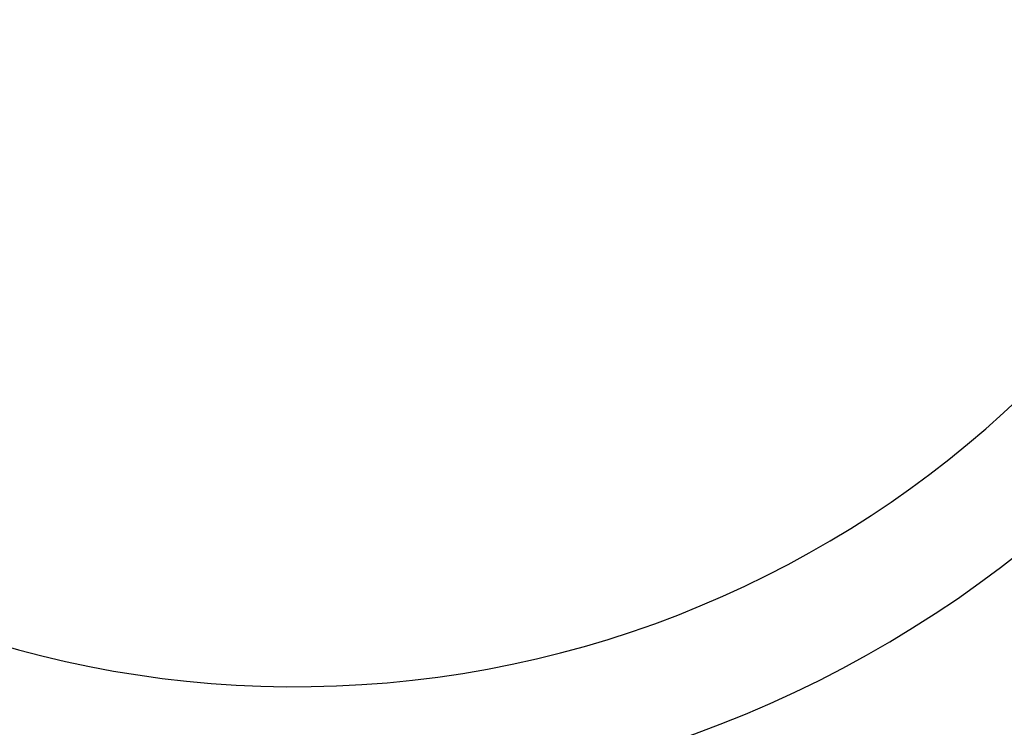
# Model space of a CAD drawing. Header units: millimetres. Extents: x 0 to 14900, y 0 to 10500.
# Tile 28 of 47: x 9917 to 12462, y 3816 to 5645. Entities that reach past the tile are written whole.
import ezdxf

# ---------------------------------------------------------------- set-up
doc = ezdxf.new("R2010")
doc.units = ezdxf.units.MM
doc.header["$LTSCALE"] = 25
doc.layers.add('THICK_LINE', color=7, linetype='Continuous')
doc.styles.add('SLDTEXTSTYLE0', font='TXT', dxfattribs={"width": 0.605})
doc.dimstyles.new('SLDDIMSTYLE2', dxfattribs={"dimtxt": 87.5, "dimasz": 87.5, "dimexe": 0, "dimexo": 0.0625, "dimgap": 21.875, "dimtad": 1, "dimdec": 4, "dimlfac": 25, "dimzin": 12, "dimdsep": 46, "dimtxsty": 'SLDTEXTSTYLE0', "dimsah": 1, "dimcen": 0.09, "dimadec": 1, "dimazin": 3, "dimtfac": 1, "dimtofl": 0, "dimtmove": 0, "dimatfit": 3, "dimfxl": 1, "dimfrac": 2, "dimtolj": 1, "dimtzin": 12, "dimarcsym": 0})

# ---------------------------------------------------------------- blocks, each defined once
blk = doc.blocks.new('_D_7')
at = {"layer": 'THICK_LINE'}
for p, q in [((13399.9, 6640.7), (13690.4, 6640.7)), ((7902, 6159.7), (7616, 6109.2))]:
    blk.add_line(p, q, dxfattribs=at)
blk.add_arc((10629.9, 6640.7), 3022.9, 190, 0, dxfattribs=at)
for points in [[(13652.9, 6640.7), (13639.1, 6553.4), (13664.1, 6553)], [(7652.9, 6115.7), (7657.1, 6027.4), (7681.7, 6032.1)]]:
    blk.add_solid(points, dxfattribs=at)
at = {"layer": 'THICK_LINE', "insert": (10759.7, 3730.8), "char_height": 87.5, "attachment_point": 1, "rotation": 5, "style": 'SLDTEXTSTYLE0'}
blk.add_mtext('170°', dxfattribs=at)

msp = doc.modelspace()

# ---------------------------------------------------------------- linework, layer by layer
at = {"layer": 'THICK_LINE'}
msp.add_arc((10629.9447626, 6640.6600043), 2720, 190, 170, dxfattribs=at)

# ---------------------------------------------------------------- dimensions: what is measured, and where the dimension line sits
dim = msp.add_angular_dim_2l(base=(10893.4096045, 3629.2430813), line1=((9687.483743, 6474.4786983), (7951.2676744, 6168.3369611)), line2=((13349.9447626, 6640.6600043), (10629.9447626, 6640.6600043)), dimstyle='SLDDIMSTYLE2', dxfattribs=at)
dim.commit()
dim.dimension.update_dxf_attribs({"geometry": '_D_7', "text_midpoint": (10893.4096045, 3629.2430813), "dimtype": 162})

doc.saveas('drawing.dxf')
